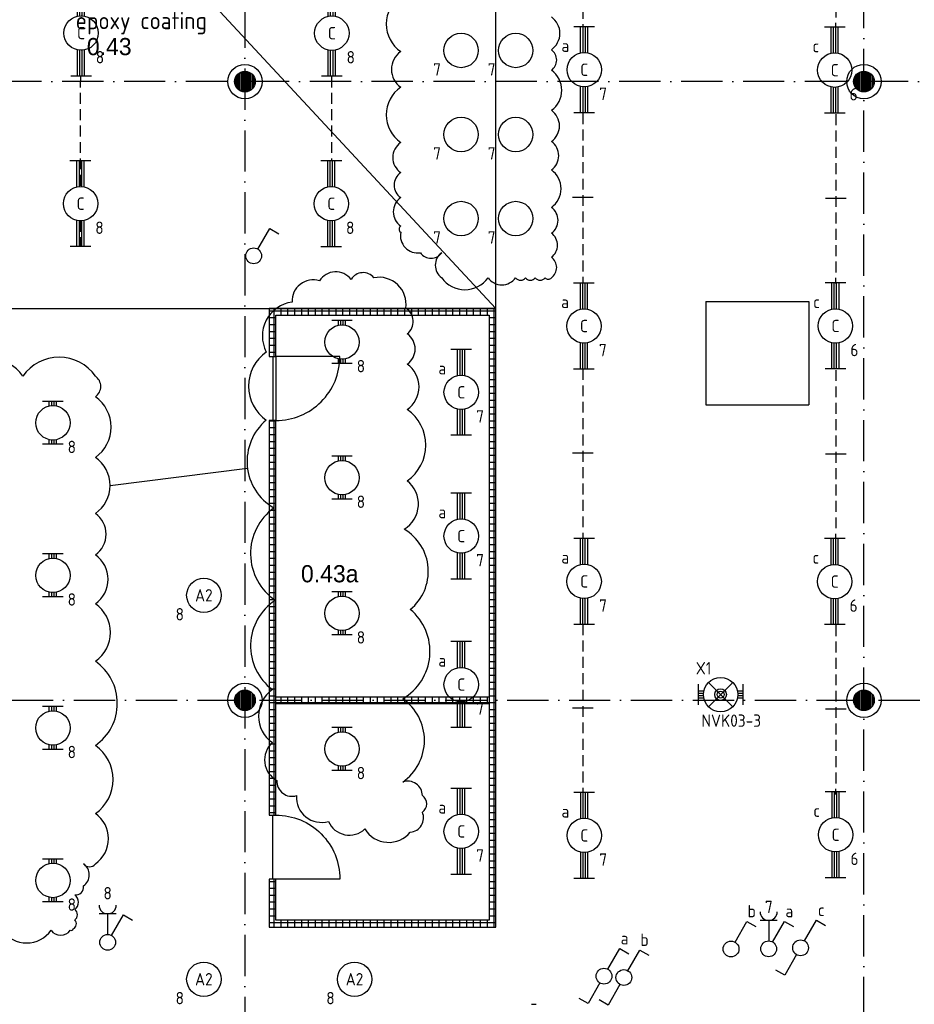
# Model space of a CAD drawing. Header units: millimetres. Extents: x -6587 to 112313, y 244 to 84344.
# Tile 44 of 58: x 54372 to 67381, y 52711 to 67033. Entities that reach past the tile are written whole.
import ezdxf
from ezdxf.enums import TextEntityAlignment as Align

# ---------------------------------------------------------------- set-up
doc = ezdxf.new("R2010")
doc.units = ezdxf.units.MM
doc.header["$LTSCALE"] = 100
doc.linetypes.add('DASHDOT', pattern=[9, 6, -1.5, 0, -1.5])
doc.linetypes.add('HIDDEN', pattern=[9.525, 6.35, -3.175])
doc.layers.get('0').update_dxf_attribs({"linetype": 'CONTINUOUS'})
for name, color, linetype in [('AL$7----_STRAMIEN', 1, 'DASHDOT'), ('BOUW', 8, 'CONTINUOUS'), ('EB63101-_ATTRIB', 2, 'CONTINUOUS'), ('EB63102-_ATTRIB', 2, 'CONTINUOUS'), ('EB63501-_ATTRIB', 2, 'CONTINUOUS'), ('EL63101-_LICHT-ARM', 3, 'CONTINUOUS'), ('EL63102-_LICHT-SCH', 3, 'CONTINUOUS'), ('EL63501-_NOODVRL-ARM', 3, 'CONTINUOUS'), ('KABELGOOT', 8, 'CONTINUOUS'), ('LIJN035', 50, 'CONTINUOUS'), ('TEKST25', 10, 'CONTINUOUS'), ('WOLKGEEL', 2, 'CONTINUOUS')]:
    doc.layers.add(name, color=color, linetype=linetype)
doc.styles.add('1_8', font='iso', dxfattribs={"width": 0.7, "height": 1.8})
doc.styles.add('BURO-025', font='BUROFONT.shx', dxfattribs={"height": 250})
doc.styles.add('NORATT', font='isocp.shx')
doc.styles.get("Standard").update_dxf_attribs({"font": 'iso.shx'})
doc.styles.add('TECHNIC', font='technic_.ttf')
pattern_1 = [(0, (155872.58, 13099.05), (0, 100), []), (90, (155872.58, 13099.05), (-100, 6e-15), [])]

# ---------------------------------------------------------------- blocks, each defined once
blk = doc.blocks.new('ES3SW')
for points in [[(0.58, 1), (2.31, 4), (3.61, 3.25)], [(-0.58, -1), (-2.31, -4), (-3.61, -3.25)]]:
    blk.add_lwpolyline(points)
blk.add_circle((0, 0), 1.15)
at = {"style": '1_8'}
for tag, flags, p in [('SCHAK', 8, (3, 5.5)), ('KAST', 9, (-3, 0.5)), ('M_CODE', 9, (0, 0)), ('DOEL', 9, (-3, -2)), ('GROEP', 9, (-3, -4.5))]:
    blk.add_attdef(tag, text='', height=1.8, dxfattribs=dict(at, flags=flags)).set_placement(p, align=Align.MIDDLE_CENTER)
blk = doc.blocks.new('EJ3T20')
at = {"color": 0}
for p, q in [((-6.25, -1.5), (-6.25, 1.5)), ((6.25, -1.5), (6.25, 1.5)), ((-6.25, 0.52), (-2.44, 0.52)), ((-6.25, 0.17), (-2.49, 0.17)), ((2.44, 0.52), (6.25, 0.52)), ((2.49, 0.17), (6.25, 0.17)), ((-6.25, -0.17), (-2.49, -0.17)), ((-6.25, -0.52), (-2.44, -0.52)), ((2.44, -0.52), (6.25, -0.52)), ((2.49, -0.17), (6.25, -0.17))]:
    blk.add_line(p, q, dxfattribs=at)
blk.add_circle((0, 0), 2.5, dxfattribs=at)
at = {"color": 6, "style": '1_8'}
for tag, flags, p in [('SCHAK', 8, (3.5, 2.75)), ('A_CODE', 8, (0, 0)), ('GROEP', 8, (-3.5, -2.75)), ('KAST', 9, (3.5, -2.75))]:
    blk.add_attdef(tag, text='', height=1.8, dxfattribs=dict(at, flags=flags)).set_placement(p, align=Align.MIDDLE)
blk = doc.blocks.new('ES3S1')
blk.add_lwpolyline([(0.58, 1), (2.31, 4), (3.61, 3.25)])
blk.add_lwpolyline([(0.58, 1), (2.31, 4), (3.61, 3.25)])
blk.add_circle((0, 0), 1.15)
blk.add_circle((0, 0), 1.15)
for tag, style, flags, p in [('SCHAK', 'NORATT', 8, (3, 5.5)), ('SCHAK', '1_8', 8, (3, 5.5)), ('KAST', 'NORATT', 9, (-3, 0.5)), ('KAST', '1_8', 9, (-3, 0.5)), ('M_CODE', 'NORATT', 9, (0, 0)), ('M_CODE', '1_8', 9, (0, 0)), ('DOEL', 'NORATT', 9, (-3, -2)), ('DOEL', '1_8', 9, (-3, -2)), ('GROEP', 'NORATT', 9, (-3, -4.5)), ('GROEP', '1_8', 9, (-3, -4.5))]:
    blk.add_attdef(tag, text='', height=1.8, dxfattribs=dict(style=style, flags=flags)).set_placement(p, align=Align.MIDDLE_CENTER)
blk = doc.blocks.new('ES3W1A---ES3S1')
for p, q in [((1.25, 4.15), (-1.25, 4.15)), ((1.25, 4.15), (-1.25, 4.15)), ((0, 4.15), (0, 1.15)), ((0, 4.15), (0, 1.15))]:
    blk.add_line(p, q)
blk.add_lwpolyline([(0.58, 1), (2.31, 4), (3.61, 3.25)])
blk.add_lwpolyline([(0.58, 1), (2.31, 4), (3.61, 3.25)])
blk.add_circle((0, 0), 1.15)
blk.add_circle((0, 0), 1.15)
blk.add_arc((0, 5.4), 1.25, 180, 0)
blk.add_arc((0, 5.4), 1.25, 180, 0)
at = {"style": '1_8'}
for tag, flags, p in [('VERMOGEN', 9, (-2.5, 6.65)), ('VERMOGEN', 9, (-2.5, 6.65)), ('GROEP', 8, (0, 7.15)), ('GROEP', 8, (0, 7.15)), ('KAST', 9, (2.5, 6.65))]:
    blk.add_attdef(tag, text='', height=1.8, rotation=90, dxfattribs=dict(at, flags=flags)).set_placement(p, align=Align.MIDDLE)
at = {"style": '1_8', "width": 0.7, "flags": 8}
for tag, p in [('SCHAK', (2.5, 6.78)), ('SCHAK', (2.5, 6.78)), ('TAL', (-2.5, 6.65)), ('TAL', (-2.5, 6.65)), ('DOEL', (-1.5, 2.65)), ('DOEL', (-1.5, 2.65))]:
    blk.add_attdef(tag, text='', height=1.8, rotation=90, dxfattribs=at).set_placement(p, align=Align.MIDDLE)
at = {"style": '1_8'}
for tag, flags, p in [('SCHAK', 8, (3, 5.5)), ('KAST', 9, (-3, 0.5)), ('KAST', 9, (-3, 0.5)), ('M_CODE', 9, (0, 0)), ('M_CODE', 9, (0, 0)), ('DOEL', 9, (-3, -2)), ('GROEP', 9, (-3, -4.5))]:
    blk.add_attdef(tag, text='', height=1.8, dxfattribs=dict(at, flags=flags)).set_placement(p, align=Align.MIDDLE_CENTER)
blk = doc.blocks.new('EJ3T01')
at = {"color": 0}
for p, q in [((-3.25, -1.5), (-3.25, 1.5)), ((-1.77, 1.77), (1.77, -1.77)), ((1.77, 1.77), (-1.77, -1.77)), ((3.25, -1.5), (3.25, 1.5)), ((-3.25, 0.52), (-2.44, 0.52)), ((-3.25, 0.17), (-2.49, 0.17)), ((2.44, 0.52), (3.25, 0.52)), ((2.49, 0.17), (3.25, 0.17)), ((-3.25, -0.17), (-2.49, -0.17)), ((-3.25, -0.52), (-2.44, -0.52)), ((2.44, -0.52), (3.25, -0.52)), ((2.49, -0.17), (3.25, -0.17))]:
    blk.add_line(p, q, dxfattribs=at)
at = {"color": 6}
blk.add_lwpolyline([(1.77, -1.77), (1.75, -1.75)], dxfattribs=at)
at = {"color": 0}
for radius in [2.5, 0.85, 0.5]:
    blk.add_circle((0, 0), radius, dxfattribs=at)
at = {"color": 6, "style": '1_8'}
for tag, flags, p in [('A_CODE', 8, (-3.5, 2.75)), ('SCHAK', 8, (3.5, 2.75)), ('GROEP', 8, (-3.5, -2.75)), ('KAST', 9, (3.5, -2.75))]:
    blk.add_attdef(tag, text='', height=1.8, dxfattribs=dict(at, flags=flags)).set_placement(p, align=Align.MIDDLE)
blk = doc.blocks.new('ES3G00')
blk.add_circle((0, 0), 2.5)
blk.add_circle((0, 0), 2.5)
for tag, style, flags, p in [('GELIJK', 'NORATT', 9, (3.5, 5)), ('GELIJK', '1_8', 9, (3.5, 5)), ('SCHAK', 'NORATT', 8, (3.5, 2.75)), ('SCHAK', '1_8', 8, (3.5, 2.75)), ('A_CODE', 'NORATT', 8, (0, 0)), ('A_CODE', '1_8', 8, (0, 0)), ('GROEP', 'NORATT', 8, (-3.5, -2.75)), ('GROEP', '1_8', 8, (-3.5, -2.75)), ('KAST', 'NORATT', 9, (3.5, -2.75)), ('KAST', '1_8', 9, (3.5, -2.75))]:
    blk.add_attdef(tag, text='', height=1.8, dxfattribs=dict(style=style, flags=flags)).set_placement(p, align=Align.MIDDLE_CENTER)
blk = doc.blocks.new('EJ3T10')
at = {"color": 0}
for p, q in [((-3.12, -1.5), (-3.12, 1.5)), ((-3.12, -1.5), (-3.12, 1.5)), ((3.12, -1.5), (3.12, 1.5)), ((3.12, -1.5), (3.12, 1.5)), ((-3.12, 0.52), (-2.44, 0.52)), ((-3.12, 0.52), (-2.44, 0.52)), ((-3.12, 0.17), (-2.49, 0.17)), ((-3.12, 0.17), (-2.49, 0.17)), ((2.44, 0.52), (3.12, 0.52)), ((2.44, 0.52), (3.12, 0.52)), ((2.49, 0.17), (3.12, 0.17)), ((2.49, 0.17), (3.12, 0.17)), ((-3.12, -0.17), (-2.49, -0.17)), ((-3.12, -0.17), (-2.49, -0.17)), ((-3.12, -0.52), (-2.44, -0.52)), ((-3.12, -0.52), (-2.44, -0.52)), ((2.44, -0.52), (3.12, -0.52)), ((2.44, -0.52), (3.12, -0.52)), ((2.49, -0.17), (3.12, -0.17)), ((2.49, -0.17), (3.12, -0.17))]:
    blk.add_line(p, q, dxfattribs=at)
blk.add_circle((0, 0), 2.5, dxfattribs=at)
blk.add_circle((0, 0), 2.5, dxfattribs=at)
at = {"style": 'NORATT', "flags": 9}
blk.add_attdef('GELIJK', text='', height=1.8, dxfattribs=at).set_placement((3.5, 5), align=Align.MIDDLE_CENTER)
at = {"color": 6}
for tag, style, flags, p in [('SCHAK', 'NORATT', 8, (3.5, 2.75)), ('SCHAK', '1_8', 8, (3.5, 2.75)), ('A_CODE', 'NORATT', 8, (0, 0)), ('A_CODE', '1_8', 8, (0, 0)), ('GROEP', 'NORATT', 8, (-3.5, -2.75)), ('GROEP', '1_8', 8, (-3.5, -2.75)), ('KAST', 'NORATT', 9, (3.5, -2.75)), ('KAST', '1_8', 9, (3.5, -2.75))]:
    blk.add_attdef(tag, text='', height=1.8, dxfattribs=dict(at, style=style, flags=flags)).set_placement(p, align=Align.MIDDLE)
blk = doc.blocks.new('XREF')
at = {"layer": 'BOUW'}
h = blk.add_hatch(dxfattribs=at)
h.set_pattern_fill('GEWPBET', color=256, scale=100, angle=90, style=0)
h.set_pattern_definition([(90, (213990.43, 79964.994), (-20, 1e-15), [])])
edge = h.paths.add_edge_path()
edge.add_arc((213990, 79965), 150, 0, 360)
h = blk.add_hatch(dxfattribs=at)
h.set_pattern_fill('GEWPBET', color=256, scale=100, angle=90, style=0)
h.set_pattern_definition([(90, (222990.43, 79964.994), (-20, 1e-15), [])])
edge = h.paths.add_edge_path()
edge.add_arc((222990, 79965), 150, 0, 360)
h = blk.add_hatch(dxfattribs=at)
h.set_pattern_fill('TEGEL100', color=256, style=0)
h.set_pattern_definition(pattern_1)
h.paths.add_polyline_path([(214340, 68365), (214340, 67665), (217640, 67665), (217640, 76665), (214340, 76665), (214340, 75965), (214440, 75965), (214440, 76565), (217540, 76565), (217540, 67765), (214440, 67765), (214440, 68365)])
h = blk.add_hatch(dxfattribs=at)
h.set_pattern_fill('TEGEL100', color=256, style=0)
h.set_pattern_definition(pattern_1)
h.paths.add_polyline_path([(214440, 69295), (214440, 75035), (214340, 75035), (214340, 69295)])
h = blk.add_hatch(dxfattribs=at)
h.set_pattern_fill('GEWPBET', color=256, scale=100, angle=90, style=0)
h.set_pattern_definition([(90, (213990.43, 70964.994), (-20, 1e-15), [])])
edge = h.paths.add_edge_path()
edge.add_arc((213990, 70965), 150, 0, 360)
h = blk.add_hatch(dxfattribs=at)
h.set_pattern_fill('GEWPBET', color=256, scale=100, angle=90, style=0)
h.set_pattern_definition([(90, (222990.43, 70964.994), (-20, 1e-15), [])])
edge = h.paths.add_edge_path()
edge.add_arc((222990, 70965), 150, 0, 360)
h = blk.add_hatch(dxfattribs=at)
h.set_pattern_fill('TEGEL100', color=256, style=0)
h.set_pattern_definition(pattern_1)
h.paths.add_polyline_path([(214440, 70915), (214440, 71015), (217540, 71015), (217540, 70915)])
at = {"layer": 'AL$7----_STRAMIEN', "color": 1}
for p, q in [((213990, 90956), (213990, 49965)), ((213990, 90956), (213990, 49965)), ((222990, 53739), (222990, 90955)), ((242535, 79965), (161096, 79965)), ((161096, 70965), (250890, 70965))]:
    blk.add_line(p, q, dxfattribs=at)
at = {"layer": 'AL$7----_STRAMIEN', "color": 8, "linetype": 'Continuous'}
for p, q in [((220690, 76765), (220690, 75265)), ((220690, 76765), (222190, 76765)), ((222190, 76765), (222190, 75265)), ((220690, 75265), (222190, 75265))]:
    blk.add_line(p, q, dxfattribs=at)
at = {"layer": 'BOUW'}
for p, q in [((206530, 88625), (217640, 76665)), ((217640, 76665), (217640, 88625)), ((206530, 76665), (217640, 76665)), ((218155, 66546), (218222, 66546))]:
    blk.add_line(p, q, dxfattribs=at)
for points in [[(214340, 68365), (214340, 67665), (217640, 67665), (217640, 76665), (214340, 76665), (214340, 75965), (214440, 75965), (214440, 76565), (217540, 76565), (217540, 67765), (214440, 67765), (214440, 68365)], [(214440, 69295), (214440, 75035), (214340, 75035), (214340, 69295)], [(214440, 70915), (214440, 71015), (217540, 71015), (217540, 70915)]]:
    blk.add_lwpolyline(points, close=True, dxfattribs=at)
for points in [[(214395, 75965), (214395, 75035)], [(214395, 68365), (214395, 69295)]]:
    blk.add_lwpolyline(points, dxfattribs=at)
for points in [[(214440, 75965), (214440, 75035, 0.414214), (215370, 75965), (214440, 75965)], [(214440, 69295, -0.414214), (215370, 68365), (214440, 68365)]]:
    blk.add_lwpolyline(points, format="xyb", dxfattribs=at)
for centre, radius in [((213990, 79965), 250), ((222990, 79965), 250), ((213990, 79965), 150), ((222990, 79965), 150), ((213990, 70965), 250), ((222990, 70965), 250), ((213990, 70965), 150), ((222990, 70965), 150)]:
    blk.add_circle(centre, radius, dxfattribs=at)
at = {"layer": 'BOUW', "style": 'BURO-025'}
for s, p in [('0.43', (211691, 80349)), ('0.43a', (214804, 72681))]:
    blk.add_text(s, height=250, dxfattribs=at).set_placement(p)
at = {"layer": 'BOUW', "insert": (211529, 80977), "char_height": 250, "attachment_point": 1}
blk.add_mtext('epoxy coating', dxfattribs=at)
at = {"layer": 'BOUW', "style": 'TECHNIC'}
for tag, p in [('TKC', (236229, 52185)), ('BALIE', (236229, 51894))]:
    blk.add_attdef(tag, text='', height=250, dxfattribs=at).set_placement(p, align=Align.CENTER)
at = {"layer": 'KABELGOOT', "color": 8, "flags": 3}
blk.add_attdef('HULPSTUK', (188825, 76010, 3650), '', height=1, rotation=180, dxfattribs=at)
blk.add_attdef('HULPSTUK', (182644, 45781, 3650), '', height=1, dxfattribs=at)

msp = doc.modelspace()

# ---------------------------------------------------------------- linework, layer by layer
at = {"layer": 'LIJN035', "linetype": 'HIDDEN', "ltscale": 0.25}
for p, q in [((66241, 69367), (66237, 66907)), ((62561, 68159), (62559, 66922)), ((55254, 66206), (55252, 64607)), ((58907, 66206), (58905, 64982)), ((62563, 65673), (62559, 63212)), ((66241, 65658), (66237, 63197)), ((55251, 64108), (55250, 63745)), ((62563, 61952), (62559, 59492)), ((66241, 61937), (66237, 59477)), ((62563, 58240), (62559, 55780)), ((66241, 58225), (66237, 55765))]:
    msp.add_line(p, q, dxfattribs=at)
at = {"layer": 'LIJN035'}
for p, q in [((55402, 64982), (55102, 64982)), ((59055, 64982), (58755, 64982)), ((62711, 64449), (62411, 64449)), ((66389, 64434), (66089, 64434)), ((62711, 60729), (62411, 60729)), ((66389, 60714), (66089, 60714)), ((62711, 57017), (62411, 57017)), ((66389, 57002), (66089, 57002))]:
    msp.add_line(p, q, dxfattribs=at)
at = {"layer": 'TEKST25'}
msp.add_line((55686, 60258), (57684, 60510), dxfattribs=at)
at = {"layer": 'WOLKGEEL', "color": 50}
for points in [[(59912, 67372, 0.520567), (59912, 66569, 0.520567), (59912, 66051, 0.520567), (59912, 65248, 0.520567), (59912, 64808, 0.520567), (59912, 64445, 0.520567), (59912, 64031, 0.520567), (59912, 63940, 0.520567), (60198, 63643, 0.520567), (60509, 63643, 0.520567), (60509, 63280, 0.520567), (61182, 63280, 0.520567), (61584, 63280, 0.520567), (61727, 63280, 0.520567), (61869, 63280, 0.520567), (62012, 63280, 0.520567), (62103, 63280, 0.520567), (62103, 63578, 0.520567), (62103, 63927, 0.520567), (62103, 64303, 0.520567), (62103, 64847, 0.520567), (62103, 65261, 0.520567), (62103, 65715, 0.520567), (62103, 66297, 0.520567), (62103, 66595, 0.520567), (62103, 67074, 0.520567)], [(54118, 53788, 0.520567), (54828, 53788, 0.520567), (55108, 53788, 0.520567), (55151, 53809, 0.520567), (55172, 53938, 0.520567), (55172, 54089, 0.520567), (55172, 54304, 0.520567), (55301, 54433, 0.520567), (55301, 54755, 0.520567), (55473, 54755, 0.520567), (55473, 55486, 0.520567), (55473, 56475, 0.520567), (55473, 57700, 0.520567), (55473, 58538, 0.520567), (55473, 59248, 0.520567), (55473, 59849, 0.520567), (55473, 60666, 0.520567), (55473, 61548, 0.520567), (55473, 61848, 0.520567), (54419, 61848, 0.520567), (53451, 61848, 0.520567)]]:
    msp.add_lwpolyline(points, format="xyb", dxfattribs=at)
msp.add_lwpolyline([(59942, 55944, 0.520567), (59942, 57156, 0.520567), (60052, 58455, 0.520567), (59964, 59622, 0.520567), (60008, 60327, 0.520567), (60008, 61362, 0.520567), (60008, 62023, 0.520567), (60008, 62464, 0.520567), (59986, 62838, 0.520567), (59523, 63278, 0.520567), (59192, 63256, 0.520567), (58730, 63234, 0.520567), (58333, 62926, 0.520567), (57958, 62199, 0.520567), (57958, 61208, 0.520567), (58068, 59931, 0.520567), (58090, 58587, 0.520567), (58046, 57288, 0.520567), (58046, 56517, 0.520567), (58112, 55966, 0.520567), (58399, 55746, 0.520567), (58862, 55371, 0.520567), (59391, 55261, 0.520567), (60052, 55217, 0.520567), (60228, 55504, 0.520567), (60228, 55746, 0.520567)], format="xyb", close=True, dxfattribs=at)

# ---------------------------------------------------------------- block references
at = {"layer": 'EL63101-_LICHT-ARM'}
msp.add_blockref('XREF', (-156342, -13832), dxfattribs=at)
ref = msp.add_blockref('EJ3T20', (55265, 66838), dxfattribs=dict(at, xscale=100, yscale=100, zscale=100, rotation=90))
ref.add_attrib('A_CODE', 'C', dxfattribs={"layer": 'EB63101-_ATTRIB', "color": 1, "height": 180, "style": '1_8', "flags": 8}).set_placement((55265, 66838), align=Align.MIDDLE)
ref.add_attrib('GROEP', '8', dxfattribs={"layer": 'EB63101-_ATTRIB', "color": 1, "height": 180, "style": '1_8', "flags": 8}).set_placement((55540, 66488), align=Align.MIDDLE)
ref = msp.add_blockref('EJ3T20', (58911, 66837), dxfattribs=dict(at, xscale=100, yscale=100, zscale=100, rotation=90))
ref.add_attrib('A_CODE', 'C', dxfattribs={"layer": 'EB63101-_ATTRIB', "color": 1, "height": 180, "style": '1_8', "flags": 8}).set_placement((58911, 66837), align=Align.MIDDLE)
ref.add_attrib('GROEP', '8', dxfattribs={"layer": 'EB63101-_ATTRIB', "color": 1, "height": 180, "style": '1_8', "flags": 8}).set_placement((59186, 66487), align=Align.MIDDLE)
ref = msp.add_blockref('EJ3T20', (62581, 66305), dxfattribs=dict(at, xscale=100, yscale=100, zscale=100, rotation=90))
ref.add_attrib('A_CODE', 'C', dxfattribs={"layer": 'EB63101-_ATTRIB', "color": 1, "height": 180, "style": '1_8', "flags": 8}).set_placement((62581, 66305), align=Align.MIDDLE)
ref.add_attrib('GROEP', '7', dxfattribs={"layer": 'EB63101-_ATTRIB', "color": 1, "height": 180, "style": '1_8', "flags": 8}).set_placement((62856, 65955), align=Align.MIDDLE)
ref.add_attrib('SCHAK', 'a', dxfattribs={"layer": 'EB63101-_ATTRIB', "color": 1, "height": 180, "style": '1_8', "flags": 8}).set_placement((62306, 66655), align=Align.MIDDLE)
ref = msp.add_blockref('EJ3T20', (66223, 66299), dxfattribs=dict(at, xscale=100, yscale=100, zscale=100, rotation=90))
ref.add_attrib('A_CODE', 'C', dxfattribs={"layer": 'EB63101-_ATTRIB', "color": 1, "height": 180, "style": '1_8', "flags": 8}).set_placement((66223, 66299), align=Align.MIDDLE)
ref.add_attrib('GROEP', '6', dxfattribs={"layer": 'EB63101-_ATTRIB', "color": 1, "height": 180, "style": '1_8', "flags": 8}).set_placement((66498, 65949), align=Align.MIDDLE)
ref.add_attrib('SCHAK', 'c', dxfattribs={"layer": 'EB63101-_ATTRIB', "color": 1, "height": 180, "style": '1_8', "flags": 8}).set_placement((65948, 66649), align=Align.MIDDLE)
ref = msp.add_blockref('ES3G00', (60791, 66585, 2400), dxfattribs=dict(at, xscale=100, yscale=100, zscale=100))
ref.add_attrib('GROEP', '7', dxfattribs={"layer": 'EB63101-_ATTRIB', "color": 1, "height": 180, "style": 'NORATT', "flags": 8}).set_placement((60441, 66310, 2400), align=Align.MIDDLE_CENTER)
ref = msp.add_blockref('ES3G00', (61585, 66585, 2400), dxfattribs=dict(at, xscale=100, yscale=100, zscale=100))
ref.add_attrib('GROEP', '7', dxfattribs={"layer": 'EB63101-_ATTRIB', "color": 1, "height": 180, "style": 'NORATT', "flags": 8}).set_placement((61235, 66310, 2400), align=Align.MIDDLE_CENTER)
ref = msp.add_blockref('ES3G00', (60791, 65363, 2400), dxfattribs=dict(at, xscale=100, yscale=100, zscale=100))
ref.add_attrib('GROEP', '7', dxfattribs={"layer": 'EB63101-_ATTRIB', "color": 1, "height": 180, "style": 'NORATT', "flags": 8}).set_placement((60441, 65088, 2400), align=Align.MIDDLE_CENTER)
ref = msp.add_blockref('ES3G00', (61585, 65363, 2400), dxfattribs=dict(at, xscale=100, yscale=100, zscale=100))
ref.add_attrib('GROEP', '7', dxfattribs={"layer": 'EB63101-_ATTRIB', "color": 1, "height": 180, "style": 'NORATT', "flags": 8}).set_placement((61235, 65088, 2400), align=Align.MIDDLE_CENTER)
ref = msp.add_blockref('EJ3T20', (55257, 64357), dxfattribs=dict(at, xscale=100, yscale=100, zscale=100, rotation=90))
ref.add_attrib('A_CODE', 'C', dxfattribs={"layer": 'EB63101-_ATTRIB', "color": 1, "height": 180, "style": '1_8', "flags": 8}).set_placement((55257, 64357), align=Align.MIDDLE)
ref.add_attrib('GROEP', '8', dxfattribs={"layer": 'EB63101-_ATTRIB', "color": 1, "height": 180, "style": '1_8', "flags": 8}).set_placement((55532, 64007), align=Align.MIDDLE)
ref = msp.add_blockref('EJ3T20', (58903, 64356), dxfattribs=dict(at, xscale=100, yscale=100, zscale=100, rotation=90))
ref.add_attrib('A_CODE', 'C', dxfattribs={"layer": 'EB63101-_ATTRIB', "color": 1, "height": 180, "style": '1_8', "flags": 8}).set_placement((58903, 64356), align=Align.MIDDLE)
ref.add_attrib('GROEP', '8', dxfattribs={"layer": 'EB63101-_ATTRIB', "color": 1, "height": 180, "style": '1_8', "flags": 8}).set_placement((59178, 64006), align=Align.MIDDLE)
ref = msp.add_blockref('ES3G00', (60791, 64141, 2400), dxfattribs=dict(at, xscale=100, yscale=100, zscale=100))
ref.add_attrib('GROEP', '7', dxfattribs={"layer": 'EB63101-_ATTRIB', "color": 1, "height": 180, "style": 'NORATT', "flags": 8}).set_placement((60441, 63866, 2400), align=Align.MIDDLE_CENTER)
ref = msp.add_blockref('ES3G00', (61585, 64141, 2400), dxfattribs=dict(at, xscale=100, yscale=100, zscale=100))
ref.add_attrib('GROEP', '7', dxfattribs={"layer": 'EB63101-_ATTRIB', "color": 1, "height": 180, "style": 'NORATT', "flags": 8}).set_placement((61235, 63866, 2400), align=Align.MIDDLE_CENTER)
ref = msp.add_blockref('EJ3T20', (62577, 62577), dxfattribs=dict(at, xscale=100, yscale=100, zscale=100, rotation=90))
ref.add_attrib('A_CODE', 'C', dxfattribs={"layer": 'EB63101-_ATTRIB', "color": 1, "height": 180, "style": '1_8', "flags": 8}).set_placement((62577, 62577), align=Align.MIDDLE)
ref.add_attrib('GROEP', '7', dxfattribs={"layer": 'EB63101-_ATTRIB', "color": 1, "height": 180, "style": '1_8', "flags": 8}).set_placement((62852, 62227), align=Align.MIDDLE)
ref.add_attrib('SCHAK', 'a', dxfattribs={"layer": 'EB63101-_ATTRIB', "color": 1, "height": 180, "style": '1_8', "flags": 8}).set_placement((62302, 62927), align=Align.MIDDLE)
ref = msp.add_blockref('EJ3T20', (66234, 62578), dxfattribs=dict(at, xscale=100, yscale=100, zscale=100, rotation=90))
ref.add_attrib('A_CODE', 'C', dxfattribs={"layer": 'EB63101-_ATTRIB', "color": 1, "height": 180, "style": '1_8', "flags": 8}).set_placement((66234, 62578), align=Align.MIDDLE)
ref.add_attrib('GROEP', '6', dxfattribs={"layer": 'EB63101-_ATTRIB', "color": 1, "height": 180, "style": '1_8', "flags": 8}).set_placement((66509, 62228), align=Align.MIDDLE)
ref.add_attrib('SCHAK', 'c', dxfattribs={"layer": 'EB63101-_ATTRIB', "color": 1, "height": 180, "style": '1_8', "flags": 8}).set_placement((65959, 62928), align=Align.MIDDLE)
ref = msp.add_blockref('EJ3T10', (59059, 62344, 2400), dxfattribs=dict(at, xscale=100, yscale=100, zscale=100, rotation=90))
ref.add_attrib('GROEP', '8', dxfattribs={"layer": 'EB63101-_ATTRIB', "color": 1, "height": 180, "style": 'NORATT', "flags": 8}).set_placement((59334, 61994, 2400), align=Align.MIDDLE)
ref = msp.add_blockref('EJ3T20', (60792, 61613), dxfattribs=dict(at, xscale=100, yscale=100, zscale=100, rotation=90))
ref.add_attrib('A_CODE', 'C', dxfattribs={"layer": 'EB63101-_ATTRIB', "color": 1, "height": 180, "style": '1_8', "flags": 8}).set_placement((60792, 61613), align=Align.MIDDLE)
ref.add_attrib('GROEP', '7', dxfattribs={"layer": 'EB63101-_ATTRIB', "color": 1, "height": 180, "style": '1_8', "flags": 8}).set_placement((61067, 61263), align=Align.MIDDLE)
ref.add_attrib('SCHAK', 'a', dxfattribs={"layer": 'EB63101-_ATTRIB', "color": 1, "height": 180, "style": '1_8', "flags": 8}).set_placement((60517, 61963), align=Align.MIDDLE)
ref = msp.add_blockref('EJ3T10', (54855, 61169, 2400), dxfattribs=dict(at, xscale=100, yscale=100, zscale=100, rotation=90))
ref.add_attrib('GROEP', '8', dxfattribs={"layer": 'EB63101-_ATTRIB', "color": 1, "height": 180, "style": 'NORATT', "flags": 8}).set_placement((55130, 60819, 2400), align=Align.MIDDLE)
ref = msp.add_blockref('EJ3T10', (59059, 60371, 2400), dxfattribs=dict(at, xscale=100, yscale=100, zscale=100, rotation=90))
ref.add_attrib('GROEP', '8', dxfattribs={"layer": 'EB63101-_ATTRIB', "color": 1, "height": 180, "style": 'NORATT', "flags": 8}).set_placement((59334, 60021, 2400), align=Align.MIDDLE)
ref = msp.add_blockref('EJ3T20', (60792, 59521), dxfattribs=dict(at, xscale=100, yscale=100, zscale=100, rotation=90))
ref.add_attrib('A_CODE', 'C', dxfattribs={"layer": 'EB63101-_ATTRIB', "color": 1, "height": 180, "style": '1_8', "flags": 8}).set_placement((60792, 59521), align=Align.MIDDLE)
ref.add_attrib('GROEP', '7', dxfattribs={"layer": 'EB63101-_ATTRIB', "color": 1, "height": 180, "style": '1_8', "flags": 8}).set_placement((61067, 59171), align=Align.MIDDLE)
ref.add_attrib('SCHAK', 'a', dxfattribs={"layer": 'EB63101-_ATTRIB', "color": 1, "height": 180, "style": '1_8', "flags": 8}).set_placement((60517, 59871), align=Align.MIDDLE)
ref = msp.add_blockref('EJ3T20', (62580, 58862), dxfattribs=dict(at, xscale=100, yscale=100, zscale=100, rotation=90))
ref.add_attrib('A_CODE', 'C', dxfattribs={"layer": 'EB63101-_ATTRIB', "color": 1, "height": 180, "style": '1_8', "flags": 8}).set_placement((62580, 58862), align=Align.MIDDLE)
ref.add_attrib('GROEP', '7', dxfattribs={"layer": 'EB63101-_ATTRIB', "color": 1, "height": 180, "style": '1_8', "flags": 8}).set_placement((62855, 58512), align=Align.MIDDLE)
ref.add_attrib('SCHAK', 'a', dxfattribs={"layer": 'EB63101-_ATTRIB', "color": 1, "height": 180, "style": '1_8', "flags": 8}).set_placement((62305, 59212), align=Align.MIDDLE)
ref = msp.add_blockref('EJ3T20', (66223, 58860), dxfattribs=dict(at, xscale=100, yscale=100, zscale=100, rotation=90))
ref.add_attrib('A_CODE', 'C', dxfattribs={"layer": 'EB63101-_ATTRIB', "color": 1, "height": 180, "style": '1_8', "flags": 8}).set_placement((66223, 58860), align=Align.MIDDLE)
ref.add_attrib('GROEP', '6', dxfattribs={"layer": 'EB63101-_ATTRIB', "color": 1, "height": 180, "style": '1_8', "flags": 8}).set_placement((66498, 58510), align=Align.MIDDLE)
ref.add_attrib('SCHAK', 'c', dxfattribs={"layer": 'EB63101-_ATTRIB', "color": 1, "height": 180, "style": '1_8', "flags": 8}).set_placement((65948, 59210), align=Align.MIDDLE)
ref = msp.add_blockref('EJ3T10', (54855, 58950, 2400), dxfattribs=dict(at, xscale=100, yscale=100, zscale=100, rotation=90))
ref.add_attrib('GROEP', '8', dxfattribs={"layer": 'EB63101-_ATTRIB', "color": 1, "height": 180, "style": 'NORATT', "flags": 8}).set_placement((55130, 58600, 2400), align=Align.MIDDLE)
ref = msp.add_blockref('ES3G00', (57050, 58660, 3500), dxfattribs=dict(at, xscale=100, yscale=100, zscale=100))
ref.add_attrib('A_CODE', 'A2', dxfattribs={"layer": 'EB63101-_ATTRIB', "color": 1, "height": 180, "style": 'NORATT', "flags": 8}).set_placement((57050, 58660, 3500), align=Align.MIDDLE)
ref.add_attrib('GROEP', '8', dxfattribs={"layer": 'EB63101-_ATTRIB', "color": 1, "height": 180, "style": 'NORATT', "flags": 8}).set_placement((56700, 58385, 3500), align=Align.MIDDLE)
ref = msp.add_blockref('EJ3T10', (59059, 58398, 2400), dxfattribs=dict(at, xscale=100, yscale=100, zscale=100, rotation=90))
ref.add_attrib('GROEP', '8', dxfattribs={"layer": 'EB63101-_ATTRIB', "color": 1, "height": 180, "style": 'NORATT', "flags": 8}).set_placement((59334, 58048, 2400), align=Align.MIDDLE)
ref = msp.add_blockref('EJ3T20', (60792, 57362), dxfattribs=dict(at, xscale=100, yscale=100, zscale=100, rotation=90))
ref.add_attrib('A_CODE', 'C', dxfattribs={"layer": 'EB63101-_ATTRIB', "color": 1, "height": 180, "style": '1_8', "flags": 8}).set_placement((60792, 57362), align=Align.MIDDLE)
ref.add_attrib('GROEP', '7', dxfattribs={"layer": 'EB63101-_ATTRIB', "color": 1, "height": 180, "style": '1_8', "flags": 8}).set_placement((61067, 57012), align=Align.MIDDLE)
ref.add_attrib('SCHAK', 'a', dxfattribs={"layer": 'EB63101-_ATTRIB', "color": 1, "height": 180, "style": '1_8', "flags": 8}).set_placement((60517, 57712), align=Align.MIDDLE)
ref = msp.add_blockref('EJ3T10', (54855, 56731, 2400), dxfattribs=dict(at, xscale=100, yscale=100, zscale=100, rotation=90))
ref.add_attrib('GROEP', '8', dxfattribs={"layer": 'EB63101-_ATTRIB', "color": 1, "height": 180, "style": 'NORATT', "flags": 8}).set_placement((55130, 56381, 2400), align=Align.MIDDLE)
ref = msp.add_blockref('EJ3T10', (59059, 56425, 2400), dxfattribs=dict(at, xscale=100, yscale=100, zscale=100, rotation=90))
ref.add_attrib('GROEP', '8', dxfattribs={"layer": 'EB63101-_ATTRIB', "color": 1, "height": 180, "style": 'NORATT', "flags": 8}).set_placement((59334, 56075, 2400), align=Align.MIDDLE)
ref = msp.add_blockref('EJ3T20', (60792, 55226), dxfattribs=dict(at, xscale=100, yscale=100, zscale=100, rotation=90))
ref.add_attrib('A_CODE', 'C', dxfattribs={"layer": 'EB63101-_ATTRIB', "color": 1, "height": 180, "style": '1_8', "flags": 8}).set_placement((60792, 55226), align=Align.MIDDLE)
ref.add_attrib('GROEP', '7', dxfattribs={"layer": 'EB63101-_ATTRIB', "color": 1, "height": 180, "style": '1_8', "flags": 8}).set_placement((61067, 54876), align=Align.MIDDLE)
ref.add_attrib('SCHAK', 'a', dxfattribs={"layer": 'EB63101-_ATTRIB', "color": 1, "height": 180, "style": '1_8', "flags": 8}).set_placement((60517, 55576), align=Align.MIDDLE)
ref = msp.add_blockref('EJ3T20', (62582, 55167), dxfattribs=dict(at, xscale=100, yscale=100, zscale=100, rotation=90))
ref.add_attrib('A_CODE', 'C', dxfattribs={"layer": 'EB63101-_ATTRIB', "color": 1, "height": 180, "style": '1_8', "flags": 8}).set_placement((62582, 55167), align=Align.MIDDLE)
ref.add_attrib('GROEP', '7', dxfattribs={"layer": 'EB63101-_ATTRIB', "color": 1, "height": 180, "style": '1_8', "flags": 8}).set_placement((62857, 54817), align=Align.MIDDLE)
ref.add_attrib('SCHAK', 'a', dxfattribs={"layer": 'EB63101-_ATTRIB', "color": 1, "height": 180, "style": '1_8', "flags": 8}).set_placement((62307, 55517), align=Align.MIDDLE)
ref = msp.add_blockref('EJ3T20', (66236, 55177, 3900), dxfattribs=dict(at, xscale=100, yscale=100, zscale=100, rotation=90))
ref.add_attrib('A_CODE', 'C', dxfattribs={"layer": 'EB63101-_ATTRIB', "color": 1, "height": 180, "style": '1_8', "flags": 8}).set_placement((66236, 55177, 3900), align=Align.MIDDLE)
ref.add_attrib('GROEP', '6', dxfattribs={"layer": 'EB63101-_ATTRIB', "color": 1, "height": 180, "style": '1_8', "flags": 8}).set_placement((66511, 54827, 3900), align=Align.MIDDLE)
ref.add_attrib('SCHAK', 'c', dxfattribs={"layer": 'EB63101-_ATTRIB', "color": 1, "height": 180, "style": '1_8', "flags": 8}).set_placement((65961, 55527, 3900), align=Align.MIDDLE)
ref = msp.add_blockref('EJ3T10', (54855, 54512, 2400), dxfattribs=dict(at, xscale=100, yscale=100, zscale=100, rotation=90))
ref.add_attrib('GROEP', '8', dxfattribs={"layer": 'EB63101-_ATTRIB', "color": 1, "height": 180, "style": 'NORATT', "flags": 8}).set_placement((55130, 54162, 2400), align=Align.MIDDLE)
ref = msp.add_blockref('ES3G00', (57050, 53076, 3500), dxfattribs=dict(at, xscale=100, yscale=100, zscale=100))
ref.add_attrib('A_CODE', 'A2', dxfattribs={"layer": 'EB63101-_ATTRIB', "color": 1, "height": 180, "style": 'NORATT', "flags": 8}).set_placement((57050, 53076, 3500), align=Align.MIDDLE)
ref.add_attrib('GROEP', '8', dxfattribs={"layer": 'EB63101-_ATTRIB', "color": 1, "height": 180, "style": 'NORATT', "flags": 8}).set_placement((56700, 52801, 3500), align=Align.MIDDLE)
ref = msp.add_blockref('ES3G00', (59241, 53076, 3500), dxfattribs=dict(at, xscale=100, yscale=100, zscale=100))
ref.add_attrib('A_CODE', 'A2', dxfattribs={"layer": 'EB63101-_ATTRIB', "color": 1, "height": 180, "style": 'NORATT', "flags": 8}).set_placement((59241, 53076, 3500), align=Align.MIDDLE)
ref.add_attrib('GROEP', '8', dxfattribs={"layer": 'EB63101-_ATTRIB', "color": 1, "height": 180, "style": 'NORATT', "flags": 8}).set_placement((58891, 52801, 3500), align=Align.MIDDLE)
at = {"layer": 'EL63102-_LICHT-SCH', "xscale": 100, "yscale": 100, "zscale": 100, "rotation": 359.1823787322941}
msp.add_blockref('ES3S1', (57775, 63598, 1200), dxfattribs=at)
at = {"layer": 'EL63102-_LICHT-SCH'}
ref = msp.add_blockref('ES3W1A---ES3S1', (55651, 53612, 1050), dxfattribs=dict(at, xscale=100, yscale=100, zscale=100))
ref.add_attrib('GROEP', '8', dxfattribs={"layer": '0', "color": 1, "height": 180, "style": '1_8', "flags": 8}).set_placement((55651, 54327, 1050), align=Align.MIDDLE)
ref = msp.add_blockref('ES3S1', (64716, 53516), dxfattribs=dict(at, xscale=100, yscale=100, zscale=100))
ref.add_attrib('SCHAK', 'b', dxfattribs={"layer": 'EB63102-_ATTRIB', "color": 1, "height": 180, "style": '1_8', "flags": 8}).set_placement((65016, 54066), align=Align.MIDDLE_CENTER)
ref = msp.add_blockref('ES3W1A---ES3S1', (65263, 53517), dxfattribs=dict(at, xscale=100, yscale=100, zscale=100))
ref.add_attrib('SCHAK', 'a', dxfattribs={"layer": 'EB63102-_ATTRIB', "color": 1, "height": 180, "style": '1_8', "flags": 8}).set_placement((65563, 54067), align=Align.MIDDLE_CENTER)
ref.add_attrib('GROEP', '7', dxfattribs={"layer": 'EB63102-_ATTRIB', "color": 1, "height": 180, "style": '1_8', "flags": 8}).set_placement((65265, 54127), align=Align.MIDDLE)
ref = msp.add_blockref('ES3SW', (65727, 53533), dxfattribs=dict(at, xscale=100, yscale=100, zscale=100))
ref.add_attrib('SCHAK', 'c', dxfattribs={"layer": '0', "color": 1, "height": 180, "style": '1_8', "flags": 8}).set_placement((66027, 54083), align=Align.MIDDLE_CENTER)
ref = msp.add_blockref('ES3SW', (62868, 53121, 1050), dxfattribs=dict(at, xscale=100, yscale=100, zscale=100))
ref.add_attrib('SCHAK', 'a', dxfattribs={"layer": 'EB63102-_ATTRIB', "color": 1, "height": 180, "style": '1_8', "flags": 8}).set_placement((63168, 53671, 1050), align=Align.MIDDLE_CENTER)
ref = msp.add_blockref('ES3SW', (63158, 53100, 1050), dxfattribs=dict(at, xscale=100, yscale=100, zscale=100))
ref.add_attrib('SCHAK', 'b', dxfattribs={"layer": 'EB63102-_ATTRIB', "color": 1, "height": 180, "style": '1_8', "flags": 8}).set_placement((63458, 53650, 1050), align=Align.MIDDLE_CENTER)
at = {"layer": 'EL63501-_NOODVRL-ARM'}
ref = msp.add_blockref('EJ3T01', (64564, 57216), dxfattribs=dict(at, xscale=100, yscale=100, zscale=100, rotation=180))
ref.add_attrib('A_CODE', 'X1', dxfattribs={"layer": 'EB63501-_ATTRIB', "color": 1, "height": 180, "style": '1_8', "flags": 8}).set_placement((64316, 57599), align=Align.MIDDLE)
ref.add_attrib('GROEP', 'NVK03-3', dxfattribs={"layer": 'EB63501-_ATTRIB', "color": 1, "height": 180, "style": '1_8', "flags": 8}).set_placement((64719, 56837), align=Align.MIDDLE)

doc.saveas('drawing.dxf')
